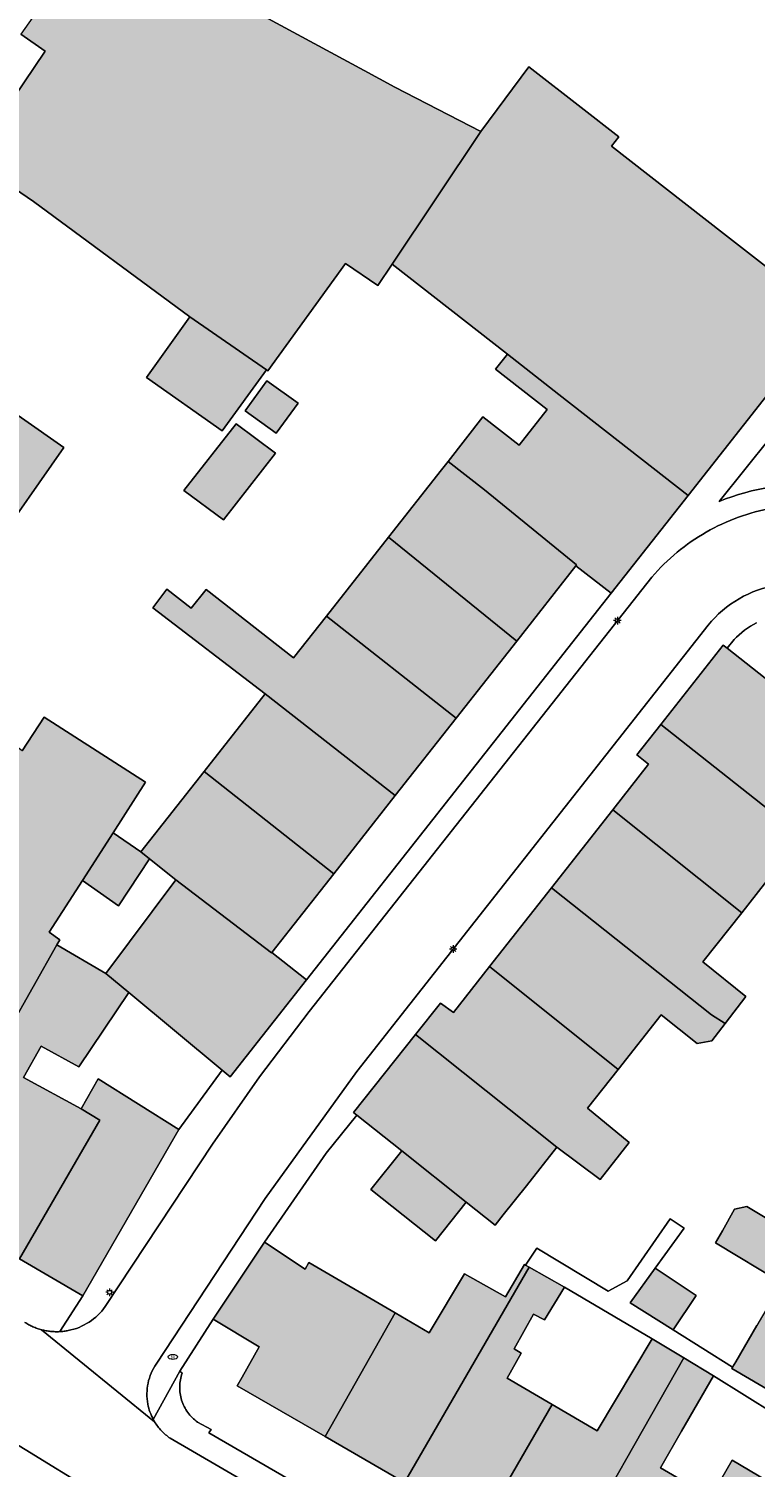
# Model space of a CAD drawing. Header units: metres. Extents: x 187482 to 189800, y 333582 to 335019.
# Tile 59 of 256: x 188124 to 188172, y 333932 to 334029. Entities that reach past the tile are written whole.
import ezdxf
from ezdxf.enums import TextEntityAlignment as Align

# ---------------------------------------------------------------- set-up
doc = ezdxf.new("R2010")
doc.units = ezdxf.units.M
doc.layers.get('0').update_dxf_attribs({"color": 252, "lineweight": 18})
for name, color, linetype, lineweight in [('B-WE-IE-MEUBILAIR-S', 252, 'Continuous', 18), ('B-WE-IE-TERREINAFSCHEIDING_KUNSTMATIG_MUUR-G', 252, 'IE-TERREINAFSCHEIDING_KUNSTMATIG-SO', 18), ('B-WE-OG-BEBOUWING-GV', 252, 'Continuous', 18), ('B-WE-OG-TERREIN_ERF-GV', 252, 'Continuous', 18), ('B-WE-VH-GESLOTENVERHARDING_ASFALT-GV', 252, 'Continuous', 18), ('B-WE-VH-OPENVERHARDING_BETONSTRAATSTEEN-GV', 252, 'Continuous', 18), ('B-WE-VH-OPENVERHARDING_TEGEL-GV', 252, 'Continuous', 18)]:
    doc.layers.add(name, color=color, linetype=linetype, lineweight=lineweight)
doc.layers.add('B-WE-OG-BEBOUWING-V', color=7, linetype='Continuous', lineweight=18, true_color=0xf0f0f0)
doc.styles.add('NLCS-ISO', font='NLCS-ISO.ttf')
doc.linetypes.add('IE-TERREINAFSCHEIDING_KUNSTMATIG-SO', pattern='A,4,[82,NLCS.SHX,S=0.75,R=90,X=0,Y=0],4,-2', length=10)

# ---------------------------------------------------------------- blocks, each defined once
blk = doc.blocks.new('SIE-MEUBILAIR_PAAL_LICHTMAST-SO')
for points in [[(-0.62, 0), (-1, 0)], [(-0.71, 0.71), (-0.44, 0.44)], [(0, 1), (0, 0.62)], [(0.44, 0.44), (0.71, 0.71)], [(1, 0), (0.62, 0)], [(-0.71, -0.71), (-0.44, -0.44)], [(0, -0.62), (0, -1)], [(0.44, -0.44), (0.71, -0.71)]]:
    blk.add_lwpolyline(points)
blk.add_circle((0, 0), 0.5)
blk = doc.blocks.new('SIE-MEUBILAIR_PUT_BRANDKRAAN-SO')
blk.add_ellipse((0, 0), major_axis=(1.25, 0), ratio=0.54)
at = {"style": 'NLCS-ISO'}
blk.add_text('bk', height=0.75, dxfattribs=at).set_placement((0.03, 0), align=Align.MIDDLE_CENTER)

msp = doc.modelspace()

# ---------------------------------------------------------------- hatches: boundary and pattern name
at = {"layer": 'B-WE-OG-BEBOUWING-V'}
h = msp.add_hatch(color=256, dxfattribs=at)
h.dxf.hatch_style = 1
h.paths.add_polyline_path([(188141.615, 334003.567), (188139.528, 334005.074), (188138.075, 334003.062), (188140.162, 334001.555)], flags=16)
h.paths.add_polyline_path([(188167.737, 333997.371), (188175.16, 334006.795), (188176.679, 334008.723), (188180.989, 334014.195), (188182.292, 334015.849), (188209.537, 334079.775), (188209.222, 334079.912), (188201.118, 334083.428), (188200.694, 334082.352), (188188.377, 334087.663), (188188.109, 334087.78), (188178.465, 334092.005), (188178.192, 334092.68), (188177.936, 334093.316), (188174.696, 334091.991), (188174.677, 334092.183), (188174.121, 334091.961), (188174.241, 334091.702), (188172.596, 334091.039), (188172.461, 334091.292), (188171.898, 334091.052), (188171.978, 334090.872), (188168.774, 334089.589), (188168.796, 334089.481), (188169.034, 334088.974), (188169.347, 334088.308), (188159.929, 334065.772), (188153.915, 334068.402), (188135.452, 334041.706), (188135.627, 334041.575), (188149.928, 334030.849), (188161.435, 334047.58), (188169.332, 334044.252), (188172.198, 334051.052), (188180.237, 334070.081), (188183.229, 334071.332), (188190.571, 334068.224), (188189.275, 334065.162), (188189.913, 334064.892), (188189.767, 334064.548), (188188.143, 334065.235), (188187.253, 334063.133), (188188.879, 334062.445), (188179.505, 334040.27), (188178.464, 334040.709), (188175.618, 334033.977), (188178.927, 334032.584), (188173.26, 334019.175), (188177.178, 334017.732), (188173.111, 334012.58), (188170.111, 334014.924), (188162.608, 334020.787), (188163.098, 334021.41), (188160.568, 334023.38), (188157.081, 334026.096), (188153.859, 334021.759), (188147.926, 334012.889), (188155.635, 334006.851), (188159.081, 334004.152)], flags=17)
h.paths.add_polyline_path([(188190.417, 334005.793), (188190.138, 334005.953), (188189.953, 334005.628), (188190.231, 334005.469), (188190.275, 334005.443), (188190.46, 334005.768)], flags=16)
h = msp.add_hatch(color=256, dxfattribs=at)
h.dxf.hatch_style = 1
h.paths.add_polyline_path([(188119.775, 334019.884), (188123.914, 334017.078), (188134.371, 334009.355), (188139.507, 334005.794), (188139.597, 334005.731), (188144.792, 334012.925), (188146.958, 334011.44), (188147.926, 334012.889), (188153.859, 334021.759), (188148.105, 334024.734), (188146.046, 334025.85), (188134.882, 334031.898), (188130.213, 334034.413), (188129.986, 334034.535), (188129.772, 334034.651), (188126.277, 334029.492), (188124.654, 334030.598), (188123.065, 334028.283), (188124.695, 334027.142)], flags=17)
h = msp.add_hatch(color=256, dxfattribs=at)
h.dxf.hatch_style = 1
h.paths.add_polyline_path([(188120.458, 334004.409), (188113.248, 334009.413), (188110.951, 334006.074), (188111.131, 334005.097), (188112.369, 334004.234), (188111.116, 334002.5), (188111.074, 334002.442), (188110.916, 334002.223), (188110.873, 334002.163), (188110.104, 334001.099), (188108.342, 334002.319), (188105.233, 333997.937), (188104.241, 333997.719), (188103.115, 333996.074), (188103.254, 333995.077), (188102.79, 333994.368), (188111.008, 333988.99), (188116.469, 333996.938), (188121.12, 333993.711), (188125.942, 334000.603)], flags=17)
h = msp.add_hatch(color=256, dxfattribs=at)
h.dxf.hatch_style = 1
h.paths.add_polyline_path([(188141.615, 334003.567), (188139.528, 334005.074), (188138.075, 334003.062), (188140.162, 334001.555)], flags=16)
h.paths.add_polyline_path([(188139.507, 334005.794), (188134.371, 334009.355), (188131.471, 334005.286), (188136.527, 334001.709)], flags=17)
h = msp.add_hatch(color=256, dxfattribs=at)
h.dxf.hatch_style = 1
h.paths.add_polyline_path([(188154.096, 333997.77), (188160.272, 333992.727), (188160.223, 333992.666), (188162.585, 333990.831), (188167.737, 333997.371), (188159.081, 334004.152), (188155.635, 334006.851), (188154.845, 334005.839), (188158.294, 334003.145), (188156.432, 334000.761), (188153.994, 334002.657), (188151.664, 333999.661)], flags=17)
h = msp.add_hatch(color=256, dxfattribs=at)
h.dxf.hatch_style = 1
h.paths.add_polyline_path([(188141.615, 334003.567), (188139.528, 334005.074), (188138.075, 334003.062), (188140.162, 334001.555)], flags=16)
h.paths.add_polyline_path([(188140.117, 334000.22), (188137.477, 334002.184), (188133.975, 333997.707), (188136.615, 333995.743)], flags=17)
h = msp.add_hatch(color=256, dxfattribs=at)
h.dxf.hatch_style = 1
h.paths.add_polyline_path([(188147.679, 333994.595), (188156.264, 333987.632), (188160.223, 333992.666), (188160.272, 333992.727), (188154.096, 333997.77), (188151.664, 333999.661), (188151.218, 333999.094)], flags=17)
h = msp.add_hatch(color=256, dxfattribs=at)
h.dxf.hatch_style = 1
h.paths.add_polyline_path([(188147.679, 333994.595), (188143.518, 333989.304), (188152.205, 333982.47), (188156.264, 333987.632)], flags=17)
h = msp.add_hatch(color=256, dxfattribs=at)
h.dxf.hatch_style = 1
h.paths.add_polyline_path([(188148.124, 333977.28), (188152.205, 333982.47), (188143.518, 333989.304), (188141.321, 333986.511), (188135.461, 333991.08), (188134.46, 333989.841), (188132.83, 333991.1), (188131.883, 333989.861), (188139.417, 333984.09)], flags=17)
h = msp.add_hatch(color=256, dxfattribs=at)
h.dxf.hatch_style = 1
h.paths.add_polyline_path([(188170.356, 333987.148), (188170.087, 333987.36), (188165.91, 333982.049), (188175.38, 333974.567), (188175.469, 333974.679), (188177.508, 333977.266), (188179.57, 333979.881)], flags=17)
h = msp.add_hatch(color=256, dxfattribs=at)
h.dxf.hatch_style = 1
h.paths.add_polyline_path([(188135.327, 333978.891), (188144.003, 333972.04), (188148.124, 333977.28), (188139.417, 333984.09)], flags=17)
h = msp.add_hatch(color=256, dxfattribs=at)
h.dxf.hatch_style = 1
h.paths.add_polyline_path([(188122.62, 333980.646), (188107.733, 333955.13), (188115.95, 333950.335), (188121.125, 333959.547), (188122.304, 333961.647), (188125.465, 333967.275), (188125.66, 333967.622), (188124.947, 333968.117), (188127.177, 333971.593), (188129.229, 333974.793), (188131.395, 333978.179), (188124.615, 333982.539), (188123.14, 333980.286)], flags=17)
h = msp.add_hatch(color=256, dxfattribs=at)
h.dxf.hatch_style = 1
h.paths.add_polyline_path([(188165.91, 333982.049), (188164.301, 333980.003), (188165.094, 333979.383), (188162.696, 333976.331), (188171.331, 333969.434), (188173.42, 333972.083), (188175.38, 333974.567)], flags=17)
h = msp.add_hatch(color=256, dxfattribs=at)
h.dxf.hatch_style = 1
h.paths.add_polyline_path([(188131.099, 333973.515), (188131.68, 333973.048), (188133.43, 333971.643), (188139.835, 333966.739), (188139.856, 333966.766), (188144.003, 333972.04), (188135.327, 333978.891)], flags=17)
h = msp.add_hatch(color=256, dxfattribs=at)
h.dxf.hatch_style = 1
h.paths.add_polyline_path([(188158.586, 333971.1), (188169.301, 333962.586), (188170.217, 333962.016), (188171.598, 333963.829), (188168.73, 333966.135), (188171.331, 333969.434), (188162.696, 333976.331)], flags=17)
h = msp.add_hatch(color=256, dxfattribs=at)
h.dxf.hatch_style = 1
h.paths.add_polyline_path([(188131.68, 333973.048), (188131.099, 333973.515), (188129.229, 333974.793), (188127.177, 333971.593), (188129.588, 333969.903)], flags=17)
h = msp.add_hatch(color=256, dxfattribs=at)
h.dxf.hatch_style = 1
h.paths.add_polyline_path([(188133.43, 333971.643), (188128.743, 333965.363), (188130.291, 333964.079), (188136.547, 333958.89), (188137.079, 333958.442), (188142.189, 333964.937), (188139.856, 333966.766), (188139.835, 333966.739)], flags=17)
h = msp.add_hatch(color=256, dxfattribs=at)
h.dxf.hatch_style = 1
h.paths.add_polyline_path([(188154.435, 333965.817), (188163.048, 333958.93), (188165.927, 333962.581), (188168.338, 333960.665), (188169.331, 333960.854), (188170.217, 333962.016), (188169.301, 333962.586), (188158.586, 333971.1)], flags=17)
h = msp.add_hatch(color=256, dxfattribs=at)
h.dxf.hatch_style = 1
h.paths.add_polyline_path([(188122.961, 333946.245), (188128.342, 333955.544), (188127.095, 333956.284), (188123.231, 333958.396), (188124.41, 333960.495), (188126.949, 333959.106), (188130.291, 333964.079), (188128.743, 333965.363), (188125.465, 333967.275), (188122.304, 333961.647), (188121.125, 333959.547), (188115.95, 333950.335)], flags=17)
h = msp.add_hatch(color=256, dxfattribs=at)
h.dxf.hatch_style = 1
h.paths.add_polyline_path([(188149.471, 333961.266), (188158.946, 333953.728), (188161.857, 333951.557), (188163.798, 333954.026), (188160.998, 333956.33), (188163.048, 333958.93), (188154.435, 333965.817), (188152.018, 333962.741), (188151.146, 333963.369)], flags=17)
h = msp.add_hatch(color=256, dxfattribs=at)
h.dxf.hatch_style = 1
h.paths.add_polyline_path([(188158.946, 333953.728), (188149.471, 333961.266), (188145.32, 333956.053), (188145.55, 333955.872), (188148.561, 333953.473), (188152.873, 333950.037), (188154.815, 333948.49), (188155.362, 333949.184), (188156.906, 333951.141)], flags=17)
h = msp.add_hatch(color=256, dxfattribs=at)
h.dxf.hatch_style = 1
h.paths.add_polyline_path([(188127.095, 333956.284), (188128.342, 333955.544), (188122.961, 333946.245), (188127.211, 333943.765), (188133.633, 333954.912), (188128.224, 333958.293)], flags=17)
h = msp.add_hatch(color=256, dxfattribs=at)
h.dxf.hatch_style = 1
h.paths.add_polyline_path([(188152.873, 333950.037), (188148.561, 333953.473), (188146.501, 333950.887), (188150.813, 333947.452)], flags=17)
h = msp.add_hatch(color=256, dxfattribs=at)
h.dxf.hatch_style = 1
h.paths.add_polyline_path([(188186.859, 333944.92), (188177.511, 333950.637), (188175.615, 333947.388), (188171.665, 333949.741), (188170.846, 333949.58), (188170.029, 333948.117), (188169.578, 333947.311), (188174.009, 333944.637), (188184.406, 333938.678), (188185.717, 333940.918), (188184.817, 333941.46), (188186.313, 333943.995)], flags=17)
h = msp.add_hatch(color=256, dxfattribs=at)
h.dxf.hatch_style = 1
h.paths.add_polyline_path([(188143.441, 333934.336), (188148.119, 333942.617), (188142.345, 333945.987), (188142.086, 333945.547), (188139.368, 333947.355), (188135.934, 333942.191), (188139.024, 333940.355), (188137.873, 333938.323), (188137.547, 333937.746)], flags=17)
h = msp.add_hatch(color=256, dxfattribs=at)
h.dxf.hatch_style = 1
h.paths.add_polyline_path([(188148.748, 333931.265), (188157.085, 333945.683), (188156.858, 333945.811), (188156.771, 333945.86), (188155.515, 333943.704), (188152.764, 333945.235), (188150.396, 333941.288), (188148.119, 333942.617), (188143.441, 333934.336)], flags=17)
h = msp.add_hatch(color=256, dxfattribs=at)
h.dxf.hatch_style = 1
h.paths.add_polyline_path([(188157.085, 333945.683), (188148.748, 333931.265), (188153.897, 333928.286), (188158.627, 333936.483), (188155.616, 333938.241), (188156.561, 333939.916), (188156.085, 333940.207), (188157.385, 333942.534), (188158.12, 333942.163), (188159.456, 333944.345)], flags=17)
h = msp.add_hatch(color=256, dxfattribs=at)
h.dxf.hatch_style = 1
h.paths.add_polyline_path([(188165.533, 333945.613), (188163.848, 333943.286), (188166.727, 333941.484), (188168.265, 333943.792)], flags=17)
h = msp.add_hatch(color=256, dxfattribs=at)
h.dxf.hatch_style = 1
h.paths.add_polyline_path([(188184.406, 333938.678), (188174.009, 333944.637), (188172.34, 333941.779), (188170.924, 333939.354), (188170.712, 333938.989), (188170.659, 333938.899), (188180.994, 333932.849)], flags=17)
h = msp.add_hatch(color=256, dxfattribs=at)
h.dxf.hatch_style = 1
h.paths.add_polyline_path([(188153.897, 333928.286), (188159.25, 333925.188), (188167.443, 333939.606), (188165.331, 333940.89), (188161.637, 333934.726), (188158.627, 333936.483)], flags=17)
h = msp.add_hatch(color=256, dxfattribs=at)
h.dxf.hatch_style = 1
h.paths.add_polyline_path([(188164.546, 333922.123), (188169.25, 333930.283), (188165.884, 333932.248), (188167.302, 333934.709), (188169.428, 333938.399), (188167.443, 333939.606), (188159.25, 333925.188)], flags=17)
h = msp.add_hatch(color=256, dxfattribs=at)
h.dxf.hatch_style = 1
h.paths.add_polyline_path([(188180.429, 333931.957), (188175.671, 333934.528), (188173.585, 333931.03), (188170.694, 333932.754), (188169.25, 333930.283), (188164.546, 333922.123), (188170.239, 333918.829), (188174.511, 333926.231), (188176.693, 333925.042)], flags=17)

# ---------------------------------------------------------------- linework, layer by layer
at = {"layer": 'B-WE-IE-TERREINAFSCHEIDING_KUNSTMATIG_MUUR-G', "ltscale": 0.2, "flags": 128}
for points in [[(188136.547, 333958.89), (188133.633, 333954.912)], [(188139.368, 333947.355), (188143.494, 333953.331), (188145.55, 333955.872)]]:
    msp.add_lwpolyline(points, dxfattribs=at)
at = {"layer": 'B-WE-OG-BEBOUWING-GV', "flags": 128}
for points in [[(188119.775, 334019.884), (188123.914, 334017.078), (188134.371, 334009.355), (188139.507, 334005.794), (188139.597, 334005.731), (188144.792, 334012.925), (188146.958, 334011.44), (188147.926, 334012.889), (188153.859, 334021.759), (188148.105, 334024.734), (188146.046, 334025.85), (188134.882, 334031.898), (188130.213, 334034.413), (188129.986, 334034.535), (188129.772, 334034.651), (188126.277, 334029.492), (188124.654, 334030.598), (188123.065, 334028.283), (188124.695, 334027.142)], [(188120.458, 334004.409), (188113.248, 334009.413), (188110.951, 334006.074), (188111.131, 334005.097), (188112.369, 334004.234), (188111.116, 334002.5), (188111.074, 334002.442), (188110.916, 334002.223), (188110.873, 334002.163), (188110.104, 334001.099), (188108.342, 334002.319), (188105.233, 333997.937), (188104.241, 333997.719), (188103.115, 333996.074), (188103.254, 333995.077), (188102.79, 333994.368), (188111.008, 333988.99), (188116.469, 333996.938), (188121.12, 333993.711), (188125.942, 334000.603)], [(188139.507, 334005.794), (188134.371, 334009.355), (188131.471, 334005.286), (188136.527, 334001.709)], [(188154.096, 333997.77), (188160.272, 333992.727), (188160.223, 333992.666), (188162.585, 333990.831), (188167.737, 333997.371), (188159.081, 334004.152), (188155.635, 334006.851), (188154.845, 334005.839), (188158.294, 334003.145), (188156.432, 334000.761), (188153.994, 334002.657), (188151.664, 333999.661)], [(188141.615, 334003.567), (188139.528, 334005.074), (188138.075, 334003.062), (188140.162, 334001.555)], [(188140.117, 334000.22), (188137.477, 334002.184), (188133.975, 333997.707), (188136.615, 333995.743)], [(188147.679, 333994.595), (188156.264, 333987.632), (188160.223, 333992.666), (188160.272, 333992.727), (188154.096, 333997.77), (188151.664, 333999.661), (188151.218, 333999.094)], [(188147.679, 333994.595), (188143.518, 333989.304), (188152.205, 333982.47), (188156.264, 333987.632)], [(188148.124, 333977.28), (188152.205, 333982.47), (188143.518, 333989.304), (188141.321, 333986.511), (188135.461, 333991.08), (188134.46, 333989.841), (188132.83, 333991.1), (188131.883, 333989.861), (188139.417, 333984.09)], [(188170.356, 333987.148), (188170.087, 333987.36), (188165.91, 333982.049), (188175.38, 333974.567), (188175.469, 333974.679), (188177.508, 333977.266), (188179.57, 333979.881)], [(188135.327, 333978.891), (188144.003, 333972.04), (188148.124, 333977.28), (188139.417, 333984.09)], [(188122.62, 333980.646), (188107.733, 333955.13), (188115.95, 333950.335), (188121.125, 333959.547), (188122.304, 333961.647), (188125.465, 333967.275), (188125.66, 333967.622), (188124.947, 333968.117), (188127.177, 333971.593), (188129.229, 333974.793), (188131.395, 333978.179), (188124.615, 333982.539), (188123.14, 333980.286)], [(188165.91, 333982.049), (188164.301, 333980.003), (188165.094, 333979.383), (188162.696, 333976.331), (188171.331, 333969.434), (188173.42, 333972.083), (188175.38, 333974.567)], [(188131.099, 333973.515), (188131.68, 333973.048), (188133.43, 333971.643), (188139.835, 333966.739), (188139.856, 333966.766), (188144.003, 333972.04), (188135.327, 333978.891)], [(188158.586, 333971.1), (188169.301, 333962.586), (188170.217, 333962.016), (188171.598, 333963.829), (188168.73, 333966.135), (188171.331, 333969.434), (188162.696, 333976.331)], [(188131.68, 333973.048), (188131.099, 333973.515), (188129.229, 333974.793), (188127.177, 333971.593), (188129.588, 333969.903)], [(188133.43, 333971.643), (188128.743, 333965.363), (188130.291, 333964.079), (188136.547, 333958.89), (188137.079, 333958.442), (188142.189, 333964.937), (188139.856, 333966.766), (188139.835, 333966.739)], [(188154.435, 333965.817), (188163.048, 333958.93), (188165.927, 333962.581), (188168.338, 333960.665), (188169.331, 333960.854), (188170.217, 333962.016), (188169.301, 333962.586), (188158.586, 333971.1)], [(188122.961, 333946.245), (188128.342, 333955.544), (188127.095, 333956.284), (188123.231, 333958.396), (188124.41, 333960.495), (188126.949, 333959.106), (188130.291, 333964.079), (188128.743, 333965.363), (188125.465, 333967.275), (188122.304, 333961.647), (188121.125, 333959.547), (188115.95, 333950.335)], [(188149.471, 333961.266), (188158.946, 333953.728), (188161.857, 333951.557), (188163.798, 333954.026), (188160.998, 333956.33), (188163.048, 333958.93), (188154.435, 333965.817), (188152.018, 333962.741), (188151.146, 333963.369)], [(188158.946, 333953.728), (188149.471, 333961.266), (188145.32, 333956.053), (188145.55, 333955.872), (188148.561, 333953.473), (188152.873, 333950.037), (188154.815, 333948.49), (188155.362, 333949.184), (188156.906, 333951.141)], [(188127.095, 333956.284), (188128.342, 333955.544), (188122.961, 333946.245), (188127.211, 333943.765), (188133.633, 333954.912), (188128.224, 333958.293)], [(188152.873, 333950.037), (188148.561, 333953.473), (188146.501, 333950.887), (188150.813, 333947.452)], [(188186.859, 333944.92), (188177.511, 333950.637), (188175.615, 333947.388), (188171.665, 333949.741), (188170.846, 333949.58), (188170.029, 333948.117), (188169.578, 333947.311), (188174.009, 333944.637), (188184.406, 333938.678), (188185.717, 333940.918), (188184.817, 333941.46), (188186.313, 333943.995)], [(188143.441, 333934.336), (188148.119, 333942.617), (188142.345, 333945.987), (188142.086, 333945.547), (188139.368, 333947.355), (188135.934, 333942.191), (188139.024, 333940.355), (188137.873, 333938.323), (188137.547, 333937.746)], [(188148.748, 333931.265), (188157.085, 333945.683), (188156.858, 333945.811), (188156.771, 333945.86), (188155.515, 333943.704), (188152.764, 333945.235), (188150.396, 333941.288), (188148.119, 333942.617), (188143.441, 333934.336)], [(188157.085, 333945.683), (188148.748, 333931.265), (188153.897, 333928.286), (188158.627, 333936.483), (188155.616, 333938.241), (188156.561, 333939.916), (188156.085, 333940.207), (188157.385, 333942.534), (188158.12, 333942.163), (188159.456, 333944.345)], [(188165.533, 333945.613), (188163.848, 333943.286), (188166.727, 333941.484), (188168.265, 333943.792)], [(188184.406, 333938.678), (188174.009, 333944.637), (188172.34, 333941.779), (188170.924, 333939.354), (188170.712, 333938.989), (188170.659, 333938.899), (188180.994, 333932.849)], [(188153.897, 333928.286), (188159.25, 333925.188), (188167.443, 333939.606), (188165.331, 333940.89), (188161.637, 333934.726), (188158.627, 333936.483)], [(188164.546, 333922.123), (188169.25, 333930.283), (188165.884, 333932.248), (188167.302, 333934.709), (188169.428, 333938.399), (188167.443, 333939.606), (188159.25, 333925.188)], [(188180.429, 333931.957), (188175.671, 333934.528), (188173.585, 333931.03), (188170.694, 333932.754), (188169.25, 333930.283), (188164.546, 333922.123), (188170.239, 333918.829), (188174.511, 333926.231), (188176.693, 333925.042)]]:
    msp.add_lwpolyline(points, close=True, dxfattribs=at)
msp.add_lwpolyline([(188173.111, 334012.58), (188170.111, 334014.924), (188162.608, 334020.787), (188163.098, 334021.41), (188160.568, 334023.38), (188157.081, 334026.096), (188153.859, 334021.759), (188147.926, 334012.889), (188155.635, 334006.851), (188159.081, 334004.152), (188167.737, 333997.371), (188175.16, 334006.795)], dxfattribs=at)
at = {"layer": 'B-WE-OG-TERREIN_ERF-GV', "flags": 128}
for points in [[(188134.882, 334031.898), (188146.046, 334025.85), (188148.105, 334024.734), (188153.859, 334021.759), (188157.081, 334026.096), (188160.568, 334023.38), (188163.098, 334021.41), (188162.608, 334020.787), (188170.111, 334014.924), (188173.111, 334012.58)], [(188123.14, 333980.286), (188124.615, 333982.539), (188131.395, 333978.179), (188129.229, 333974.793), (188131.099, 333973.515), (188135.327, 333978.891), (188139.417, 333984.09), (188131.883, 333989.861), (188132.83, 333991.1), (188134.46, 333989.841), (188135.461, 333991.08), (188141.321, 333986.511), (188143.518, 333989.304), (188147.679, 333994.595), (188151.218, 333999.094), (188151.664, 333999.661), (188153.994, 334002.657), (188156.432, 334000.761), (188158.294, 334003.145), (188154.845, 334005.839), (188155.635, 334006.851), (188147.926, 334012.889), (188146.958, 334011.44), (188144.792, 334012.925), (188139.597, 334005.731), (188139.507, 334005.794), (188136.527, 334001.709), (188131.471, 334005.286), (188134.371, 334009.355), (188123.914, 334017.078), (188119.775, 334019.884), (188124.695, 334027.142), (188123.065, 334028.283)], [(188120.458, 334004.409), (188125.942, 334000.603), (188121.12, 333993.711)], [(188170.819, 333987.724), (188170.356, 333987.148), (188179.57, 333979.881)], [(188173.42, 333972.083), (188171.331, 333969.434), (188168.73, 333966.135), (188171.598, 333963.829), (188170.217, 333962.016), (188169.331, 333960.854), (188168.338, 333960.665), (188165.927, 333962.581), (188163.048, 333958.93), (188160.998, 333956.33), (188163.798, 333954.026), (188161.857, 333951.557), (188158.946, 333953.728), (188156.906, 333951.141), (188155.362, 333949.184), (188154.815, 333948.49), (188152.873, 333950.037), (188150.813, 333947.452), (188146.501, 333950.887), (188148.561, 333953.473), (188145.55, 333955.872), (188143.494, 333953.331), (188139.368, 333947.355), (188142.086, 333945.547), (188142.345, 333945.987), (188148.119, 333942.617), (188150.396, 333941.288), (188152.764, 333945.235), (188155.515, 333943.704), (188156.771, 333945.86), (188156.858, 333945.811), (188157.603, 333946.959), (188162.377, 333944.077), (188163.648, 333944.78), (188166.54, 333948.923), (188167.477, 333948.299), (188165.533, 333945.613), (188168.265, 333943.792), (188166.727, 333941.484), (188170.712, 333938.989), (188170.924, 333939.354), (188172.34, 333941.779)], [(188174.009, 333944.637), (188169.578, 333947.311), (188170.029, 333948.117), (188170.846, 333949.58), (188171.665, 333949.741), (188175.615, 333947.388)], [(188134.892, 333935.308), (188135.808, 333934.812), (188135.654, 333934.581), (188168.422, 333915.556), (188172.167, 333916.64), (188176.693, 333925.042), (188174.511, 333926.231), (188170.239, 333918.829), (188164.546, 333922.123), (188159.25, 333925.188), (188153.897, 333928.286), (188148.748, 333931.265), (188143.441, 333934.336), (188137.547, 333937.746), (188137.873, 333938.323), (188139.024, 333940.355), (188135.934, 333942.191), (188133.697, 333938.726), (188133.861, 333938.581)]]:
    msp.add_lwpolyline(points, dxfattribs=at)
for points in [[(188139.528, 334005.074), (188141.615, 334003.567), (188140.162, 334001.555), (188138.075, 334003.062)], [(188136.615, 333995.743), (188133.975, 333997.707), (188137.477, 334002.184), (188140.117, 334000.22)], [(188142.189, 333964.937), (188162.585, 333990.831), (188160.223, 333992.666), (188156.264, 333987.632), (188152.205, 333982.47), (188148.124, 333977.28), (188144.003, 333972.04), (188139.856, 333966.766)], [(188133.43, 333971.643), (188131.68, 333973.048), (188129.588, 333969.903), (188127.177, 333971.593), (188124.947, 333968.117), (188125.66, 333967.622), (188125.465, 333967.275), (188128.743, 333965.363)], [(188133.633, 333954.912), (188136.547, 333958.89), (188130.291, 333964.079), (188126.949, 333959.106), (188124.41, 333960.495), (188123.231, 333958.396), (188127.095, 333956.284), (188128.224, 333958.293)], [(188180.429, 333931.957), (188180.994, 333932.849), (188170.659, 333938.899), (188170.712, 333938.989), (188166.727, 333941.484), (188163.848, 333943.286), (188165.533, 333945.613), (188167.477, 333948.299), (188166.54, 333948.923), (188163.648, 333944.78), (188162.377, 333944.077), (188157.603, 333946.959), (188156.858, 333945.811), (188157.085, 333945.683), (188159.456, 333944.345), (188165.331, 333940.89), (188167.443, 333939.606), (188169.428, 333938.399), (188175.671, 333934.528)], [(188158.627, 333936.483), (188161.637, 333934.726), (188165.331, 333940.89), (188159.456, 333944.345), (188158.12, 333942.163), (188157.385, 333942.534), (188156.085, 333940.207), (188156.561, 333939.916), (188155.616, 333938.241)], [(188175.671, 333934.528), (188169.428, 333938.399), (188167.302, 333934.709), (188165.884, 333932.248), (188169.25, 333930.283), (188170.694, 333932.754), (188173.585, 333931.03)]]:
    msp.add_lwpolyline(points, close=True, dxfattribs=at)
at = {"layer": 'B-WE-OG-TERREIN_ERF-GV'}
for points in [[(188172.324, 333988.854, 0.087673), (188170.819, 333987.724)], [(188133.861, 333938.581, 0.080996), (188133.692, 333937.679)], [(188133.692, 333937.679, 0.081472), (188133.822, 333936.77)], [(188133.822, 333936.77, 0.082324), (188134.237, 333935.951)], [(188134.237, 333935.951, 0.081657), (188134.892, 333935.308)]]:
    msp.add_lwpolyline(points, format="xyb", dxfattribs=at)
at = {"layer": 'B-WE-VH-GESLOTENVERHARDING_ASFALT-GV'}
for points in [[(188173.391, 333996.535, 0.086032), (188168.948, 333994.927)], [(188168.948, 333994.927, 0.086113), (188165.308, 333991.914)], [(188171.148, 333990.465, -0.093953), (188173.713, 333991.37)], [(188169.088, 333988.689, -0.093317), (188171.148, 333990.465)], [(188128.709, 333943.047, -0.094838), (188127.624, 333942.002)], [(188123.587, 333941.83, -0.017752), (188123.321, 333941.986)], [(188123.864, 333941.696, -0.015948), (188123.587, 333941.83)], [(188124.15, 333941.583, -0.017512), (188123.864, 333941.696)], [(188124.444, 333941.493, -0.020564), (188124.15, 333941.583)], [(188124.745, 333941.426, -0.016532), (188124.444, 333941.493)], [(188125.05, 333941.382, -0.019734), (188124.745, 333941.426)], [(188125.357, 333941.362, -0.019673), (188125.05, 333941.382)], [(188125.948, 333941.391, -0.017222), (188125.665, 333941.366)], [(188126.228, 333941.436, -0.017408), (188125.948, 333941.391)], [(188127.624, 333942.002, -0.095906), (188126.228, 333941.436)], [(188125.665, 333941.366, -0.019477), (188125.357, 333941.362)], [(188131.574, 333937.912, -0.098881), (188132.121, 333939.196)], [(188131.559, 333936.517, -0.098204), (188131.574, 333937.912)], [(188131.702, 333935.985, -0.039641), (188131.559, 333936.517)], [(188131.925, 333935.482, -0.038198), (188131.702, 333935.985)], [(188132.224, 333935.016, -0.028178), (188132.009, 333935.334)], [(188132.472, 333934.723, -0.027689), (188132.224, 333935.016)], [(188132.75, 333934.458, -0.027565), (188132.472, 333934.723)], [(188133.054, 333934.225, -0.024035), (188132.75, 333934.458)]]:
    msp.add_lwpolyline(points, format="xyb", dxfattribs=at)
at = {"layer": 'B-WE-VH-GESLOTENVERHARDING_ASFALT-GV', "flags": 128}
for points in [[(188165.308, 333991.914), (188142.355, 333962.812), (188139.042, 333958.427), (188135.896, 333953.92), (188128.709, 333943.047)], [(188132.121, 333939.196), (188139.408, 333950.275), (188145.553, 333958.802), (188169.088, 333988.689)], [(188132.009, 333935.334), (188124.444, 333941.493)], [(188124.444, 333941.493), (188132.009, 333935.334), (188131.998, 333935.352), (188131.987, 333935.37), (188131.977, 333935.389), (188131.966, 333935.407), (188131.956, 333935.426), (188131.945, 333935.444), (188131.935, 333935.463), (188131.925, 333935.482)], [(188118.746, 333936.282), (188127.925, 333930.655)], [(188127.925, 333930.655), (188118.746, 333936.282)], [(188167.518, 333914.153), (188133.054, 333934.225)]]:
    msp.add_lwpolyline(points, dxfattribs=at)
at = {"layer": 'B-WE-VH-OPENVERHARDING_BETONSTRAATSTEEN-GV', "flags": 128}
msp.add_lwpolyline([(188176.692, 334005.557), (188169.817, 333996.984)], dxfattribs=at)
at = {"layer": 'B-WE-VH-OPENVERHARDING_BETONSTRAATSTEEN-GV'}
msp.add_lwpolyline([(188169.817, 333996.984, -0.111348), (188176.956, 333998.146)], format="xyb", dxfattribs=at)
at = {"layer": 'B-WE-VH-OPENVERHARDING_TEGEL-GV', "flags": 128}
for points in [[(188169.817, 333996.984), (188176.692, 334005.557), (188175.16, 334006.795), (188167.737, 333997.371), (188162.585, 333990.831), (188142.189, 333964.937), (188137.079, 333958.442), (188136.547, 333958.89)], [(188128.709, 333943.047), (188135.896, 333953.92), (188139.042, 333958.427), (188142.355, 333962.812), (188165.308, 333991.914)], [(188169.088, 333988.689), (188145.553, 333958.802), (188139.408, 333950.275), (188132.121, 333939.196)], [(188131.925, 333935.482), (188133.697, 333938.726), (188135.934, 333942.191), (188139.368, 333947.355), (188143.494, 333953.331), (188145.55, 333955.872), (188145.32, 333956.053), (188149.471, 333961.266), (188151.146, 333963.369), (188152.018, 333962.741), (188154.435, 333965.817), (188158.586, 333971.1), (188162.696, 333976.331), (188165.094, 333979.383), (188164.301, 333980.003), (188165.91, 333982.049), (188170.087, 333987.36), (188170.356, 333987.148), (188170.819, 333987.724)], [(188136.547, 333958.89), (188133.633, 333954.912), (188127.211, 333943.765), (188125.665, 333941.366)], [(188125.665, 333941.366), (188127.211, 333943.765), (188122.961, 333946.245), (188115.95, 333950.335), (188107.733, 333955.13)], [(188133.697, 333938.726), (188131.925, 333935.482), (188131.935, 333935.463), (188131.945, 333935.444), (188131.956, 333935.426), (188131.966, 333935.407), (188131.977, 333935.389), (188131.987, 333935.37), (188131.998, 333935.352), (188132.009, 333935.334)], [(188133.861, 333938.581), (188133.697, 333938.726)], [(188170.852, 333913.553), (188172.167, 333916.64), (188168.422, 333915.556), (188135.654, 333934.581), (188135.808, 333934.812), (188134.892, 333935.308)], [(188133.054, 333934.225), (188167.518, 333914.153)]]:
    msp.add_lwpolyline(points, dxfattribs=at)
at = {"layer": 'B-WE-VH-OPENVERHARDING_TEGEL-GV'}
for points in [[(188176.956, 333998.146, 0.111348), (188169.817, 333996.984)], [(188168.948, 333994.927, -0.086032), (188173.391, 333996.535)], [(188165.308, 333991.914, -0.086113), (188168.948, 333994.927)], [(188173.713, 333991.37, 0.093953), (188171.148, 333990.465)], [(188171.148, 333990.465, 0.093317), (188169.088, 333988.689)], [(188170.819, 333987.724, -0.087673), (188172.324, 333988.854)], [(188127.624, 333942.002, 0.094838), (188128.709, 333943.047)], [(188123.321, 333941.986, 0.017752), (188123.587, 333941.83)], [(188123.587, 333941.83, 0.015948), (188123.864, 333941.696)], [(188123.864, 333941.696, 0.017512), (188124.15, 333941.583)], [(188124.15, 333941.583, 0.020564), (188124.444, 333941.493)], [(188124.444, 333941.493, 0.016532), (188124.745, 333941.426)], [(188124.745, 333941.426, 0.019734), (188125.05, 333941.382)], [(188125.05, 333941.382, 0.019673), (188125.357, 333941.362)], [(188125.665, 333941.366, 0.017222), (188125.948, 333941.391)], [(188125.948, 333941.391, 0.017408), (188126.228, 333941.436)], [(188126.228, 333941.436, 0.095906), (188127.624, 333942.002)], [(188125.357, 333941.362, 0.019477), (188125.665, 333941.366)], [(188132.121, 333939.196, 0.098881), (188131.574, 333937.912)], [(188133.692, 333937.679, -0.080996), (188133.861, 333938.581)], [(188131.574, 333937.912, 0.098204), (188131.559, 333936.517)], [(188133.822, 333936.77, -0.081472), (188133.692, 333937.679)], [(188134.237, 333935.951, -0.082324), (188133.822, 333936.77)], [(188131.559, 333936.517, 0.039641), (188131.702, 333935.985)], [(188131.702, 333935.985, 0.038198), (188131.925, 333935.482)], [(188134.892, 333935.308, -0.081657), (188134.237, 333935.951)], [(188132.009, 333935.334, 0.028178), (188132.224, 333935.016)], [(188132.224, 333935.016, 0.027689), (188132.472, 333934.723)], [(188132.472, 333934.723, 0.027565), (188132.75, 333934.458)], [(188132.75, 333934.458, 0.024035), (188133.054, 333934.225)]]:
    msp.add_lwpolyline(points, format="xyb", dxfattribs=at)

# ---------------------------------------------------------------- block references
at = {"layer": 'B-WE-IE-MEUBILAIR-S', "xscale": 0.25, "yscale": 0.25, "zscale": 0.25}
for name, p in [('SIE-MEUBILAIR_PAAL_LICHTMAST-SO', (188163, 333989)), ('SIE-MEUBILAIR_PAAL_LICHTMAST-SO', (188152, 333967)), ('SIE-MEUBILAIR_PAAL_LICHTMAST-SO', (188129, 333944)), ('SIE-MEUBILAIR_PUT_BRANDKRAAN-SO', (188133.232, 333939.674))]:
    msp.add_blockref(name, p, dxfattribs=at)

doc.saveas('drawing.dxf')
